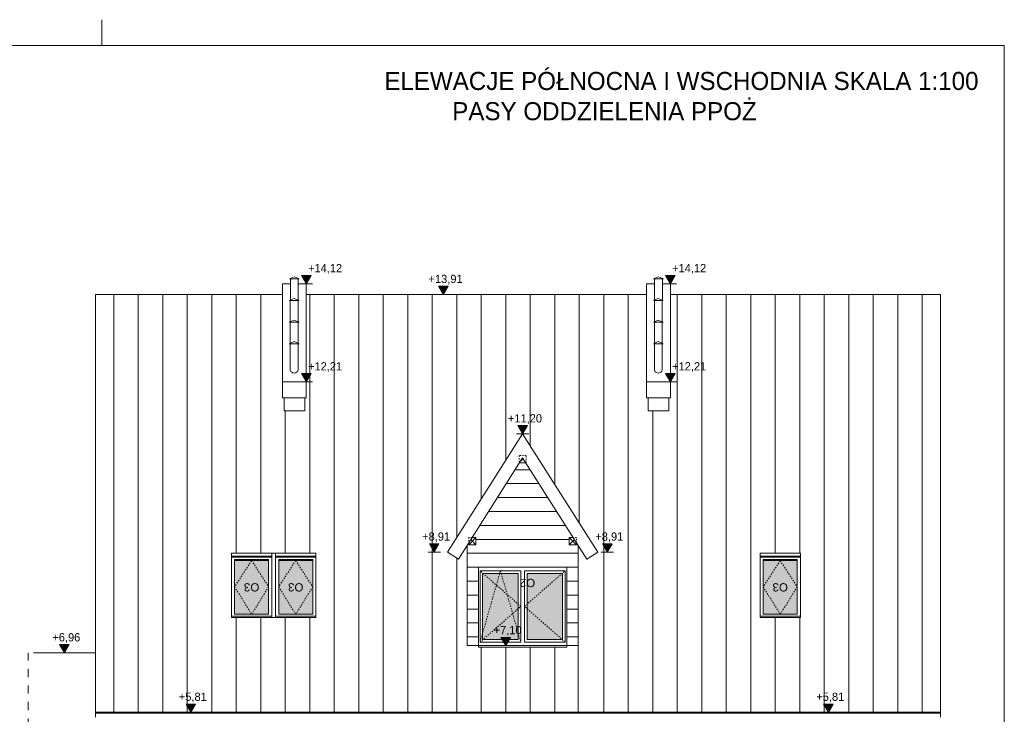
# Model space of a CAD drawing. Extents: x -613240 to -325500, y -25863 to 152403.
# Tile 16 of 254: x -538712 to -519620, y -6560 to 6903. Entities that reach past the tile are written whole.
import ezdxf

# ---------------------------------------------------------------- set-up
doc = ezdxf.new("R2010")
doc.units = 0
doc.header["$MEASUREMENT"] = 0
doc.linetypes.add('Hidden Line', pattern=[50, 25, -25])
doc.linetypes.add('Przerywana', pattern=[320, 160, -160])
for name, color, linetype, lineweight in [('Arch dachowki_Nr_Pióra__21', 7, 'Continuous', 9), ('Arch okna_Nr_Pióra__41', 7, 'Continuous', 15), ('Arch opisy okien_Nr_Pióra__21', 7, 'Continuous', 9), ('Arch opisy_Nr_Pióra__21', 7, 'Continuous', 9), ('ARCH TABELA_Nr_Pióra__21', 7, 'Continuous', 9), ('INWENT DACH_Nr_Pióra__21', 7, 'Continuous', 9), ('INWENT KONST. DREWNIANA_Nr_Pióra__21', 7, 'Continuous', 9), ('INWENT OPISY_Nr_Pióra__21', 7, 'Continuous', 9), ('INWENT RURY SPUSTOWE_Nr_Pióra__21', 7, 'Continuous', 9), ('INWENT WYMIARY_Nr_Pióra__21', 7, 'Continuous', 9), ('INWENT. DRZWI_Nr_Pióra__5', 7, 'Continuous', 13), ('INWENT. OKNA_Nr_Pióra__5', 7, 'Continuous', 13), ('INWENT.ŚCIANY_Nr_Pióra__21', 7, 'Continuous', 9), ('Istniejące kominy_Nr_Pióra__21', 7, 'Continuous', 9)]:
    doc.layers.add(name, color=color, linetype=linetype, lineweight=lineweight)
doc.layers.add('arch wypelnienia_Nr_Pióra__2', color=7, linetype='Continuous', lineweight=13, true_color=0x7f7f7f)
doc.layers.add('INWENT WYMIARY', color=7, linetype='Continuous')
doc.styles.add('GENERATED_STYLE_1', font='txt')
doc.styles.add('GENERATED_STYLE_10', font='arial.ttf')
doc.styles.add('GENERATED_STYLE_6', font='txt')

# ---------------------------------------------------------------- blocks, each defined once
blk = doc.blocks.new('Wymiary_115', base_point=(-537845, -5370))
at = {"layer": 'INWENT WYMIARY_Nr_Pióra__21', "linetype": 'Continuous'}
blk.add_hatch(color=256, dxfattribs=at).paths.add_polyline_path([(-537845, -5370), (-537938, -5210), (-537752, -5210)], flags=0)
for p, q in [((-537845, -5370), (-537938, -5210)), ((-537938, -5210), (-537752, -5210)), ((-537752, -5210), (-537845, -5370)), ((-537845, -5370), (-537965, -5370)), ((-537845, -5370), (-537725, -5370))]:
    blk.add_line(p, q, dxfattribs=at)
at = {"layer": 'INWENT WYMIARY_Nr_Pióra__21', "insert": (-538078, -5178), "char_height": 160, "attachment_point": 7, "style": 'GENERATED_STYLE_1'}
blk.add_mtext('{+6,96}', dxfattribs=at)
blk = doc.blocks.new('Wymiary_121', base_point=(-523031, -6521))
at = {"layer": 'INWENT WYMIARY_Nr_Pióra__21', "linetype": 'Continuous'}
blk.add_hatch(color=256, dxfattribs=at).paths.add_polyline_path([(-523031, -6521), (-523124, -6361), (-522938, -6361)], flags=0)
for p, q in [((-523031, -6521), (-523124, -6361)), ((-523124, -6361), (-522938, -6361)), ((-522938, -6361), (-523031, -6521)), ((-523031, -6521), (-523151, -6521)), ((-523031, -6521), (-522911, -6521))]:
    blk.add_line(p, q, dxfattribs=at)
at = {"layer": 'INWENT WYMIARY_Nr_Pióra__21', "insert": (-523265, -6329), "char_height": 160, "attachment_point": 7, "style": 'GENERATED_STYLE_1'}
blk.add_mtext('{+5,81}', dxfattribs=at)
blk = doc.blocks.new('Wymiary_122', base_point=(-530499, 1577))
at = {"layer": 'INWENT WYMIARY_Nr_Pióra__21', "linetype": 'Continuous'}
blk.add_hatch(color=256, dxfattribs=at).paths.add_polyline_path([(-530499, 1577), (-530592, 1737), (-530406, 1737)], flags=0)
for p, q in [((-530499, 1577), (-530592, 1737)), ((-530592, 1737), (-530406, 1737)), ((-530406, 1737), (-530499, 1577)), ((-530499, 1577), (-530619, 1577)), ((-530499, 1577), (-530379, 1577))]:
    blk.add_line(p, q, dxfattribs=at)
at = {"layer": 'INWENT WYMIARY_Nr_Pióra__21', "insert": (-530784, 1769), "char_height": 160, "attachment_point": 7, "style": 'GENERATED_STYLE_1'}
blk.add_mtext('{+13,91}', dxfattribs=at)
blk = doc.blocks.new('Wymiary_123', base_point=(-528960, -1126))
at = {"layer": 'INWENT WYMIARY_Nr_Pióra__21', "linetype": 'Continuous'}
blk.add_hatch(color=256, dxfattribs=at).paths.add_polyline_path([(-528960, -1126), (-529053, -966), (-528867, -966)], flags=0)
for p, q in [((-528960, -1126), (-529080, -1126)), ((-528960, -1126), (-529053, -966)), ((-529053, -966), (-528867, -966)), ((-528867, -966), (-528960, -1126)), ((-528960, -1126), (-528840, -1126))]:
    blk.add_line(p, q, dxfattribs=at)
at = {"layer": 'INWENT WYMIARY_Nr_Pióra__21', "insert": (-529245, -934), "char_height": 160, "attachment_point": 7, "style": 'GENERATED_STYLE_1'}
blk.add_mtext('{+11,20}', dxfattribs=at)
blk = doc.blocks.new('Wymiary_124', base_point=(-527318, -3416))
at = {"layer": 'INWENT WYMIARY_Nr_Pióra__21', "linetype": 'Continuous'}
blk.add_hatch(color=256, dxfattribs=at).paths.add_polyline_path([(-527318, -3416), (-527411, -3256), (-527225, -3256)], flags=0)
for p, q in [((-527318, -3416), (-527438, -3416)), ((-527318, -3416), (-527411, -3256)), ((-527411, -3256), (-527225, -3256)), ((-527225, -3256), (-527318, -3416)), ((-527318, -3416), (-527198, -3416))]:
    blk.add_line(p, q, dxfattribs=at)
at = {"layer": 'INWENT WYMIARY_Nr_Pióra__21', "insert": (-527551, -3224), "char_height": 160, "attachment_point": 7, "style": 'GENERATED_STYLE_1'}
blk.add_mtext('{+8,91}', dxfattribs=at)
blk = doc.blocks.new('Wymiary_125', base_point=(-530675, -3416))
at = {"layer": 'INWENT WYMIARY_Nr_Pióra__21', "linetype": 'Continuous'}
blk.add_hatch(color=256, dxfattribs=at).paths.add_polyline_path([(-530675, -3416), (-530767, -3256), (-530582, -3256)], flags=0)
for p, q in [((-530675, -3416), (-530795, -3416)), ((-530675, -3416), (-530767, -3256)), ((-530767, -3256), (-530582, -3256)), ((-530582, -3256), (-530675, -3416)), ((-530675, -3416), (-530555, -3416))]:
    blk.add_line(p, q, dxfattribs=at)
at = {"layer": 'INWENT WYMIARY_Nr_Pióra__21', "insert": (-530908, -3224), "char_height": 160, "attachment_point": 7, "style": 'GENERATED_STYLE_1'}
blk.add_mtext('{+8,91}', dxfattribs=at)
blk = doc.blocks.new('Wymiary_126', base_point=(-535393, -6521))
at = {"layer": 'INWENT WYMIARY_Nr_Pióra__21', "linetype": 'Continuous'}
blk.add_hatch(color=256, dxfattribs=at).paths.add_polyline_path([(-535393, -6521), (-535486, -6361), (-535300, -6361)], flags=0)
for p, q in [((-535393, -6521), (-535486, -6361)), ((-535486, -6361), (-535300, -6361)), ((-535300, -6361), (-535393, -6521)), ((-535393, -6521), (-535513, -6521)), ((-535393, -6521), (-535273, -6521))]:
    blk.add_line(p, q, dxfattribs=at)
at = {"layer": 'INWENT WYMIARY_Nr_Pióra__21', "insert": (-535626, -6329), "char_height": 160, "attachment_point": 7, "style": 'GENERATED_STYLE_1'}
blk.add_mtext('{+5,81}', dxfattribs=at)
blk = doc.blocks.new('Wymiary_127', base_point=(-529287, -5230))
at = {"layer": 'INWENT WYMIARY_Nr_Pióra__21', "linetype": 'Continuous'}
blk.add_hatch(color=256, dxfattribs=at).paths.add_polyline_path([(-529287, -5230), (-529380, -5070), (-529195, -5070)], flags=0)
for p, q in [((-529287, -5230), (-529380, -5070)), ((-529380, -5070), (-529195, -5070)), ((-529195, -5070), (-529287, -5230)), ((-529287, -5230), (-529407, -5230)), ((-529287, -5230), (-529167, -5230))]:
    blk.add_line(p, q, dxfattribs=at)
at = {"layer": 'INWENT WYMIARY_Nr_Pióra__21', "insert": (-529521, -5038), "char_height": 160, "attachment_point": 7, "style": 'GENERATED_STYLE_1'}
blk.add_mtext('{+7,10}', dxfattribs=at)
blk = doc.blocks.new('Wymiary_128', base_point=(-533155, 1786))
at = {"layer": 'INWENT WYMIARY_Nr_Pióra__21', "linetype": 'Continuous'}
blk.add_hatch(color=256, dxfattribs=at).paths.add_polyline_path([(-533155, 1786), (-533248, 1946), (-533062, 1946)], flags=0)
for p, q in [((-533155, 1786), (-533248, 1946)), ((-533248, 1946), (-533062, 1946)), ((-533062, 1946), (-533155, 1786)), ((-533155, 1786), (-533275, 1786)), ((-533155, 1786), (-533035, 1786))]:
    blk.add_line(p, q, dxfattribs=at)
at = {"layer": 'INWENT WYMIARY_Nr_Pióra__21', "insert": (-533121, 1978), "char_height": 160, "attachment_point": 7, "style": 'GENERATED_STYLE_1'}
blk.add_mtext('{+14,12}', dxfattribs=at)
blk = doc.blocks.new('Wymiary_129', base_point=(-526095, 1786))
at = {"layer": 'INWENT WYMIARY_Nr_Pióra__21', "linetype": 'Continuous'}
blk.add_hatch(color=256, dxfattribs=at).paths.add_polyline_path([(-526095, 1786), (-526188, 1946), (-526002, 1946)], flags=0)
for p, q in [((-526095, 1786), (-526188, 1946)), ((-526188, 1946), (-526002, 1946)), ((-526002, 1946), (-526095, 1786)), ((-526095, 1786), (-526215, 1786)), ((-526095, 1786), (-525975, 1786))]:
    blk.add_line(p, q, dxfattribs=at)
at = {"layer": 'INWENT WYMIARY_Nr_Pióra__21', "insert": (-526061, 1978), "char_height": 160, "attachment_point": 7, "style": 'GENERATED_STYLE_1'}
blk.add_mtext('{+14,12}', dxfattribs=at)
blk = doc.blocks.new('Wymiary_130', base_point=(-533155, -117))
at = {"layer": 'INWENT WYMIARY_Nr_Pióra__21', "linetype": 'Continuous'}
blk.add_hatch(color=256, dxfattribs=at).paths.add_polyline_path([(-533155, -117), (-533248, 43), (-533062, 43)], flags=0)
for p, q in [((-533155, -117), (-533248, 43)), ((-533248, 43), (-533062, 43)), ((-533062, 43), (-533155, -117)), ((-533155, -117), (-533275, -117)), ((-533155, -117), (-533035, -117))]:
    blk.add_line(p, q, dxfattribs=at)
at = {"layer": 'INWENT WYMIARY_Nr_Pióra__21', "insert": (-533121, 75), "char_height": 160, "attachment_point": 7, "style": 'GENERATED_STYLE_1'}
blk.add_mtext('{+12,21}', dxfattribs=at)
blk = doc.blocks.new('Wymiary_131', base_point=(-526095, -117))
at = {"layer": 'INWENT WYMIARY_Nr_Pióra__21', "linetype": 'Continuous'}
blk.add_hatch(color=256, dxfattribs=at).paths.add_polyline_path([(-526095, -117), (-526188, 43), (-526002, 43)], flags=0)
for p, q in [((-526095, -117), (-526188, 43)), ((-526188, 43), (-526002, 43)), ((-526002, 43), (-526095, -117)), ((-526095, -117), (-526215, -117)), ((-526095, -117), (-525975, -117))]:
    blk.add_line(p, q, dxfattribs=at)
at = {"layer": 'INWENT WYMIARY_Nr_Pióra__21', "insert": (-526061, 75), "char_height": 160, "attachment_point": 7, "style": 'GENERATED_STYLE_1'}
blk.add_mtext('{+12,21}', dxfattribs=at)

msp = doc.modelspace()

# ---------------------------------------------------------------- hatches: boundary and pattern name
at = {"layer": 'arch wypelnienia_Nr_Pióra__2', "linetype": 'Continuous', "lineweight": 0, "true_color": 0x1f1f1f}
for points in [[(-534544.9, -4619.8), (-533884.9, -4619.8), (-533884.9, -3580.3), (-534544.9, -3580.3)], [(-533689.9, -4619.8), (-533029.9, -4619.8), (-533029.9, -3580.3), (-533689.9, -3580.3)], [(-524294.9, -4619.8), (-523634.9, -4619.8), (-523634.9, -3580.3), (-524294.9, -3580.3)], [(-529044.9, -5109.6), (-529044.9, -3829.6), (-529734.9, -3829.6), (-529734.9, -5109.6)], [(-528874.9, -3829.6), (-528874.9, -5109.6), (-528184.9, -5109.6), (-528184.9, -3829.6)]]:
    msp.add_hatch(color=250, dxfattribs=at).paths.add_polyline_path(points, flags=0)

# ---------------------------------------------------------------- linework, layer by layer
at = {"layer": 'Arch dachowki_Nr_Pióra__21', "linetype": 'Continuous'}
for p, q in [((-536887.4, -6521.2), (-536887.4, 1576.7)), ((-536412.4, -6521.2), (-536412.4, 1576.7)), ((-535937.4, -6521.2), (-535937.4, 1576.7)), ((-535462.4, -6521.2), (-535462.4, 1576.7)), ((-534987.4, -6521.2), (-534987.4, 1576.7)), ((-534512.4, -3437.2), (-534512.4, 1576.7)), ((-534037.4, -3437.2), (-534037.4, 1576.7)), ((-533087.4, -3437.2), (-533087.4, 1576.7)), ((-532612.4, -6521.2), (-532612.4, 1576.7)), ((-532137.4, -6521.2), (-532137.4, 1576.7)), ((-531662.4, -6521.2), (-531662.4, 1576.7)), ((-531187.4, -6521.2), (-531187.4, 1576.7)), ((-530712.4, -6521.2), (-530712.4, 1576.7)), ((-530237.4, -3134.5), (-530237.4, 1576.7)), ((-529762.4, -2387.5), (-529762.4, 1576.7)), ((-529287.4, -1640.6), (-529287.4, 1576.7)), ((-528812.4, -1357.5), (-528812.4, 1576.7)), ((-528337.4, -2104.5), (-528337.4, 1576.7)), ((-527862.4, -2851.4), (-527862.4, 1576.7)), ((-527387.4, -6521.2), (-527387.4, 1576.7)), ((-526912.4, -6521.2), (-526912.4, 1576.7)), ((-525962.4, -6521.2), (-525962.4, 1576.7)), ((-525487.4, -6521.2), (-525487.4, 1576.7)), ((-525012.4, -6521.2), (-525012.4, 1576.7)), ((-524537.4, -6521.2), (-524537.4, 1576.7)), ((-524062.4, -3437.2), (-524062.4, 1576.7)), ((-523587.4, -3437.2), (-523587.4, 1576.7)), ((-523112.4, -6521.2), (-523112.4, 1576.7)), ((-522637.4, -6521.2), (-522637.4, 1576.7)), ((-522162.4, -6521.2), (-522162.4, 1576.7)), ((-521687.4, -6521.2), (-521687.4, 1576.7)), ((-521212.4, -6521.2), (-521212.4, 1576.7)), ((-533562.4, -3437.2), (-533562.4, -679.5)), ((-526437.4, -6521.2), (-526437.4, -679.5)), ((-528814.8, -1819.6), (-529105, -1819.6)), ((-528643.2, -2089.6), (-529276.7, -2089.6)), ((-528471.5, -2359.6), (-529448.4, -2359.6)), ((-528299.8, -2629.6), (-529620.1, -2629.6)), ((-528128.1, -2899.6), (-529791.8, -2899.6)), ((-528054.9, -3169.6), (-529864.9, -3169.6)), ((-530237.4, -6521.2), (-530237.4, -3530.5)), ((-527884.9, -3439.6), (-530034.9, -3439.6)), ((-529814.9, -3709.6), (-530034.9, -3709.6)), ((-527884.9, -3709.6), (-528104.9, -3709.6)), ((-529814.9, -3979.6), (-530034.9, -3979.6)), ((-527884.9, -3979.6), (-528104.9, -3979.6)), ((-529814.9, -4249.6), (-530034.9, -4249.6)), ((-527884.9, -4249.6), (-528104.9, -4249.6)), ((-529814.9, -4519.6), (-530034.9, -4519.6)), ((-527884.9, -4519.6), (-528104.9, -4519.6)), ((-534512.4, -6521.2), (-534512.4, -4685.8)), ((-534037.4, -6521.2), (-534037.4, -4685.8)), ((-533562.4, -6521.2), (-533562.4, -4685.8)), ((-533087.4, -6521.2), (-533087.4, -4685.8)), ((-524062.4, -6521.2), (-524062.4, -4685.8)), ((-523587.4, -6521.2), (-523587.4, -4685.8)), ((-529814.9, -4789.6), (-530034.9, -4789.6)), ((-527884.9, -4789.6), (-528104.9, -4789.6)), ((-529814.9, -5059.6), (-530034.9, -5059.6)), ((-527884.9, -5059.6), (-528104.9, -5059.6)), ((-529762.4, -6521.2), (-529762.4, -5259.6)), ((-529287.4, -6521.2), (-529287.4, -5259.6)), ((-528812.4, -6521.2), (-528812.4, -5259.6)), ((-528337.4, -6521.2), (-528337.4, -5259.6)), ((-527884.9, -6521.2), (-527884.9, -5229.6))]:
    msp.add_line(p, q, dxfattribs=at)
at = {"layer": 'Arch okna_Nr_Pióra__41', "linetype": 'Continuous'}
for p, q in [((-533749.9, -3437.2), (-534604.9, -3437.2)), ((-534604.9, -3437.2), (-534604.9, -4685.8)), ((-534604.9, -3494.3), (-533824.9, -3494.3)), ((-534604.9, -3514.3), (-533824.9, -3514.3)), ((-534544.9, -3560.3), (-533884.9, -3560.3)), ((-534544.9, -4619.8), (-534544.9, -3560.3)), ((-534544.9, -3580.3), (-533884.9, -3580.3)), ((-533884.9, -3560.3), (-533884.9, -4619.8)), ((-533824.9, -4685.8), (-533824.9, -3437.2)), ((-532969.9, -3437.2), (-533749.9, -3437.2)), ((-533749.9, -3437.2), (-533749.9, -4685.8)), ((-533749.9, -3494.3), (-532969.9, -3494.3)), ((-533749.9, -3514.3), (-532969.9, -3514.3)), ((-533689.9, -3560.3), (-533029.9, -3560.3)), ((-533689.9, -4619.8), (-533689.9, -3560.3)), ((-533689.9, -3580.3), (-533029.9, -3580.3)), ((-533029.9, -3560.3), (-533029.9, -4619.8)), ((-532969.9, -4685.8), (-532969.9, -3437.2)), ((-523574.9, -3437.2), (-524354.9, -3437.2)), ((-524354.9, -3437.2), (-524354.9, -4685.8)), ((-524354.9, -3494.3), (-523574.9, -3494.3)), ((-524354.9, -3514.3), (-523574.9, -3514.3)), ((-524294.9, -3560.3), (-523634.9, -3560.3)), ((-524294.9, -4619.8), (-524294.9, -3560.3)), ((-524294.9, -3580.3), (-523634.9, -3580.3)), ((-523634.9, -3560.3), (-523634.9, -4619.8)), ((-523574.9, -4685.8), (-523574.9, -3437.2)), ((-533824.9, -4659.8), (-534604.9, -4659.8)), ((-534604.9, -4685.8), (-533749.9, -4685.8)), ((-533884.9, -4619.8), (-534544.9, -4619.8)), ((-532969.9, -4659.8), (-533749.9, -4659.8)), ((-533749.9, -4685.8), (-532969.9, -4685.8)), ((-533029.9, -4619.8), (-533689.9, -4619.8)), ((-523574.9, -4659.8), (-524354.9, -4659.8)), ((-524354.9, -4685.8), (-523574.9, -4685.8)), ((-523634.9, -4619.8), (-524294.9, -4619.8))]:
    msp.add_line(p, q, dxfattribs=at)
at = {"layer": 'Arch okna_Nr_Pióra__41', "linetype": 'Hidden Line'}
for p, q in [((-534214.9, -3580.3), (-534544.9, -4090)), ((-534214.9, -3580.3), (-533884.9, -4090)), ((-533359.9, -3580.3), (-533689.9, -4090)), ((-533359.9, -3580.3), (-533029.9, -4090)), ((-523964.9, -3580.3), (-524294.9, -4090)), ((-523964.9, -3580.3), (-523634.9, -4090)), ((-534214.9, -4619.8), (-534544.9, -4090)), ((-534214.9, -4619.8), (-533884.9, -4090)), ((-533359.9, -4619.8), (-533689.9, -4090)), ((-533359.9, -4619.8), (-533029.9, -4090)), ((-523964.9, -4619.8), (-524294.9, -4090)), ((-523964.9, -4619.8), (-523634.9, -4090))]:
    msp.add_line(p, q, dxfattribs=at)
at = {"layer": 'ARCH TABELA_Nr_Pióra__21', "linetype": 'Continuous'}
for p, q in [((-537119.9, 6402.6), (-537119.9, 6902.6)), ((-537119.9, 6402.6), (-537119.9, 6902.6)), ((-560369.9, 6402.6), (-519619.9, 6402.6)), ((-519619.9, 6402.6), (-519619.9, -22047.4))]:
    msp.add_line(p, q, dxfattribs=at)
at = {"layer": 'INWENT DACH_Nr_Pióra__21', "linetype": 'Continuous'}
for p, q in [((-533614.9, 1785.5), (-533614.9, -425.2)), ((-533614.9, 1785.5), (-533459.9, 1785.5)), ((-533309.9, 1785.5), (-533154.9, 1785.5)), ((-533154.9, 1785.5), (-533154.9, -425.2)), ((-526554.9, 1785.5), (-526399.9, 1785.5)), ((-526554.9, 1785.5), (-526554.9, -425.2)), ((-526249.9, 1785.5), (-526094.9, 1785.5)), ((-526094.9, 1785.5), (-526094.9, -425.2)), ((-537244.9, 1576.7), (-533614.9, 1576.7)), ((-537244.9, -6612.5), (-537244.9, 1576.7)), ((-533154.9, 1576.7), (-526554.9, 1576.7)), ((-526094.9, 1576.7), (-520854.9, 1576.7)), ((-520854.9, 1576.7), (-520854.9, -6612.5)), ((-533614.9, -117.1), (-533154.9, -117.1)), ((-526554.9, -117.1), (-526094.9, -117.1)), ((-533614.9, -425.2), (-533154.9, -425.2)), ((-533584.9, -425.2), (-533584.9, -679.5)), ((-533184.9, -425.2), (-533184.9, -679.5)), ((-526554.9, -425.2), (-526094.9, -425.2)), ((-526524.9, -425.2), (-526524.9, -679.5)), ((-526124.9, -425.2), (-526124.9, -679.5)), ((-533584.9, -679.5), (-533184.9, -679.5)), ((-526524.9, -679.5), (-526124.9, -679.5)), ((-530416.7, -3416.5), (-528959.9, -1125.5)), ((-527503.2, -3416.5), (-528959.9, -1125.5)), ((-530205.8, -3550.6), (-528959.9, -1591.4)), ((-527714.1, -3550.6), (-528959.9, -1591.4)), ((-530205.8, -3550.6), (-530416.7, -3416.5)), ((-527714.1, -3550.6), (-527503.2, -3416.5)), ((-538444.9, -5369.6), (-537244.9, -5369.6)), ((-537244.9, -6521.2), (-520854.9, -6521.2))]:
    msp.add_line(p, q, dxfattribs=at)
at = {"layer": 'INWENT KONST. DREWNIANA_Nr_Pióra__21', "linetype": 'Hidden Line'}
for p, q in [((-529029.9, -1544.6), (-529029.9, -1684.6)), ((-528889.9, -1544.6), (-529029.9, -1544.6)), ((-528889.9, -1684.6), (-528889.9, -1544.6)), ((-530004.9, -3134.6), (-530004.9, -3234.8)), ((-529941.2, -3134.6), (-530004.9, -3134.6)), ((-527914.9, -3134.6), (-527978.6, -3134.6)), ((-527914.9, -3234.8), (-527914.9, -3134.6))]:
    msp.add_line(p, q, dxfattribs=at)
at = {"layer": 'INWENT KONST. DREWNIANA_Nr_Pióra__21', "linetype": 'Continuous'}
for p, q in [((-529029.9, -1684.6), (-529019.2, -1684.6)), ((-529019.2, -1684.6), (-528900.7, -1684.6)), ((-529000.4, -1655.1), (-528950.9, -1605.6)), ((-528919.5, -1655.1), (-528969, -1605.6)), ((-528900.7, -1684.6), (-528889.9, -1684.6)), ((-530004.9, -3274.6), (-529864.9, -3134.6)), ((-530004.9, -3234.8), (-530004.9, -3274.6)), ((-529864.9, -3274.6), (-529966, -3173.6)), ((-529864.9, -3134.6), (-529941.2, -3134.6)), ((-529864.9, -3274.6), (-529864.9, -3134.6)), ((-527914.9, -3274.6), (-528054.9, -3134.6)), ((-527978.6, -3134.6), (-528054.9, -3134.6)), ((-528054.9, -3134.6), (-528054.9, -3274.6)), ((-528054.9, -3274.6), (-527953.9, -3173.6)), ((-527914.9, -3274.6), (-527914.9, -3234.8)), ((-530004.9, -3274.6), (-529864.9, -3274.6)), ((-528054.9, -3274.6), (-527914.9, -3274.6))]:
    msp.add_line(p, q, dxfattribs=at)
at = {"layer": 'INWENT OPISY_Nr_Pióra__21', "linetype": 'Przerywana'}
msp.add_line((-538550.5, -13199.4), (-538550.5, -5369.6), dxfattribs=at)
at = {"layer": 'INWENT RURY SPUSTOWE_Nr_Pióra__21', "linetype": 'Continuous'}
msp.add_line((-537244.9, -6537.5), (-520854.9, -6537.5), dxfattribs=at)
at = {"layer": 'INWENT. DRZWI_Nr_Pióra__5', "linetype": 'Hidden Line'}
for p, q in [((-529784.9, -5159.6), (-529389.9, -3779.6)), ((-528994.9, -4469.6), (-529784.9, -3779.6)), ((-529389.9, -3779.6), (-528994.9, -5159.6)), ((-528924.9, -4469.6), (-528134.9, -3779.6)), ((-529784.9, -5159.6), (-528994.9, -4469.6)), ((-528134.9, -5159.6), (-528924.9, -4469.6))]:
    msp.add_line(p, q, dxfattribs=at)
at = {"layer": 'INWENT. OKNA_Nr_Pióra__5', "linetype": 'Continuous'}
for p, q in [((-529784.9, -3779.6), (-529784.9, -5159.6)), ((-529784.9, -3779.6), (-528994.9, -3779.6)), ((-528994.9, -5159.6), (-528994.9, -3779.6)), ((-528924.9, -5159.6), (-528924.9, -3779.6)), ((-528924.9, -3779.6), (-528134.9, -3779.6)), ((-528134.9, -3779.6), (-528134.9, -5159.6)), ((-529734.9, -3829.6), (-529044.9, -3829.6)), ((-529734.9, -3829.6), (-529734.9, -5109.6)), ((-529044.9, -5109.6), (-529044.9, -3829.6)), ((-528874.9, -3829.6), (-528184.9, -3829.6)), ((-528874.9, -5109.6), (-528874.9, -3829.6)), ((-528184.9, -3829.6), (-528184.9, -5109.6)), ((-529734.9, -5109.6), (-529044.9, -5109.6)), ((-528874.9, -5109.6), (-528184.9, -5109.6)), ((-529784.9, -5159.6), (-528994.9, -5159.6)), ((-528924.9, -5159.6), (-528134.9, -5159.6))]:
    msp.add_line(p, q, dxfattribs=at)
at = {"layer": 'INWENT.ŚCIANY_Nr_Pióra__21', "linetype": 'Continuous'}
for p, q in [((-530034.9, -3282), (-530034.9, -5229.6)), ((-527884.9, -5229.6), (-527884.9, -3282)), ((-529814.9, -3709.6), (-528104.9, -3709.6)), ((-529814.9, -3709.6), (-529814.9, -5259.6)), ((-528104.9, -3709.6), (-528104.9, -5259.6)), ((-530034.9, -5229.6), (-529814.9, -5229.6)), ((-529814.9, -5229.6), (-528104.9, -5229.6)), ((-529814.9, -5259.6), (-528104.9, -5259.6)), ((-528104.9, -5229.6), (-527884.9, -5229.6))]:
    msp.add_line(p, q, dxfattribs=at)
at = {"layer": 'Istniejące kominy_Nr_Pióra__21', "linetype": 'Continuous'}
for p, q in [((-533479.9, 1878.5), (-533384.9, 1918.5)), ((-533289.9, 1878.5), (-533384.9, 1918.5)), ((-526419.9, 1878.5), (-526324.9, 1918.5)), ((-526229.9, 1878.5), (-526324.9, 1918.5)), ((-533289.9, 1878.5), (-533479.9, 1878.5)), ((-533459.9, 1470.2), (-533459.9, 1878.5)), ((-533309.9, 1466.3), (-533309.9, 1878.5)), ((-526229.9, 1878.5), (-526419.9, 1878.5)), ((-526399.9, 1470.2), (-526399.9, 1878.5)), ((-526249.9, 1466.3), (-526249.9, 1878.5)), ((-533484.6, 1459.9), (-533389.6, 1499.9)), ((-533294.6, 1459.9), (-533484.6, 1459.9)), ((-533464.6, 1049.6), (-533464.6, 1459.9)), ((-533294.6, 1459.9), (-533389.6, 1499.9)), ((-533314.6, 1049.6), (-533314.6, 1459.9)), ((-526424.6, 1459.9), (-526329.6, 1499.9)), ((-526234.6, 1459.9), (-526424.6, 1459.9)), ((-526404.6, 1049.6), (-526404.6, 1459.9)), ((-526234.6, 1459.9), (-526329.6, 1499.9)), ((-526254.6, 1049.6), (-526254.6, 1459.9)), ((-533484.6, 1041.2), (-533389.6, 1081.2)), ((-533294.6, 1041.2), (-533484.6, 1041.2)), ((-533464.6, 630.9), (-533464.6, 1041.2)), ((-533294.6, 1041.2), (-533389.6, 1081.2)), ((-533314.6, 630.9), (-533314.6, 1041.2)), ((-526424.6, 1041.2), (-526329.6, 1081.2)), ((-526234.6, 1041.2), (-526424.6, 1041.2)), ((-526404.6, 630.9), (-526404.6, 1041.2)), ((-526234.6, 1041.2), (-526329.6, 1081.2)), ((-526254.6, 630.9), (-526254.6, 1041.2)), ((-533484.6, 622.5), (-533389.6, 662.5)), ((-533294.6, 622.5), (-533484.6, 622.5)), ((-533464.6, 108.3), (-533464.6, 622.5)), ((-533294.6, 622.5), (-533389.6, 662.5)), ((-533314.6, 108.3), (-533314.6, 622.5)), ((-526424.6, 622.5), (-526329.6, 662.5)), ((-526234.6, 622.5), (-526424.6, 622.5)), ((-526404.6, 108.3), (-526404.6, 622.5)), ((-526234.6, 622.5), (-526329.6, 662.5)), ((-526254.6, 108.3), (-526254.6, 622.5))]:
    msp.add_line(p, q, dxfattribs=at)
for centre in [(-533389.6, 132), (-526329.6, 132)]:
    msp.add_arc(centre, 78.6, 197.49232, 342.50768, dxfattribs=at)

# ---------------------------------------------------------------- block references
at = {"layer": 'INWENT WYMIARY', "linetype": 'Continuous'}
for name, p in [('Wymiary_128', (-533154.9, 1785.5)), ('Wymiary_129', (-526094.9, 1785.5)), ('Wymiary_122', (-530499.1, 1576.7)), ('Wymiary_130', (-533154.9, -117.1)), ('Wymiary_131', (-526094.9, -117.1)), ('Wymiary_123', (-528959.9, -1125.5)), ('Wymiary_125', (-530674.6, -3416.5)), ('Wymiary_124', (-527317.7, -3416.5)), ('Wymiary_127', (-529287.4, -5229.6)), ('Wymiary_115', (-537844.9, -5369.6)), ('Wymiary_126', (-535393, -6521.2)), ('Wymiary_121', (-523031.2, -6521.2))]:
    msp.add_blockref(name, p, dxfattribs=at)

# ---------------------------------------------------------------- texts
at = {"layer": 'Arch opisy okien_Nr_Pióra__21', "linetype": 'Continuous', "char_height": 160, "rotation": 180, "style": 'GENERATED_STYLE_10'}
for s, insert, attachment_point in [('{ O2}', (-529014.7, -4094.5), 3), ('{O3}', (-534214.9, -4179.2), 2), ('{O3}', (-533359.9, -4179.2), 2), ('{O3}', (-523964.9, -4179.2), 2)]:
    msp.add_mtext(s, dxfattribs=dict(at, insert=insert, attachment_point=attachment_point))
at = {"layer": 'Arch opisy_Nr_Pióra__21', "linetype": 'Continuous', "char_height": 350, "style": 'GENERATED_STYLE_6'}
for s, insert, attachment_point in [('{ELEWACJE PÓŁNOCNA I WSCHODNIA SKALA 1:100}', (-520119.9, 5890.3), 3), ('{PASY ODDZIELENIA PPOŻ}', (-530325, 5304.4), 1)]:
    msp.add_mtext(s, dxfattribs=dict(at, insert=insert, attachment_point=attachment_point))

doc.saveas('drawing.dxf')
